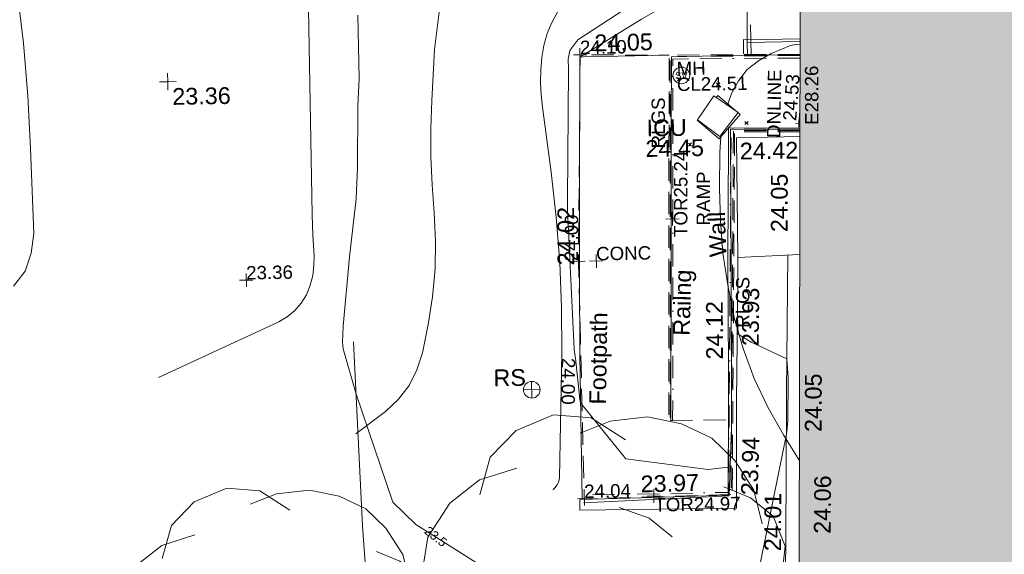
# Model space of a CAD drawing. Header units: millimetres. Extents: x -287732 to 520720, y -88450 to 287754.
# Tile 33 of 256: x -210665 to -188588, y -60302 to -48318. Entities that reach past the tile are written whole.
import ezdxf

# ---------------------------------------------------------------- set-up
doc = ezdxf.new("R2010")
doc.units = ezdxf.units.MM
for name, pattern in [('IMPORT-BORDER _5_', [1750, 500, -250, 500, -250, 0, -250]), ('IMPORT-DASHED _2_', [750, 500, -250]), ('IMPORT-UG_ELEC_STREET LIGHTING_QLB2 _2_', [2700, 1500, -300, 0, -250, 150, -300, 0, -200])]:
    doc.linetypes.add(name, pattern=pattern)
for name, color, linetype, lineweight, true_color in [('00_TOPO_BUILDING_OUTLINE', 5, 'Continuous', 9, 0x0000ff), ('00_TOPO_FURN_SIGN', 7, 'Continuous', 9, 0x666666), ('00_TOPO_LEVEL_SPOT', 7, 'Continuous', 9, 0x666666), ('00_TOPO_RAILING', 7, 'Continuous', 9, 0x3f7f4f), ('00_TOPO_SERV_STOP_VALVE', 7, 'Continuous', 9, 0x666666), ('00_TOPO_STEPS', 7, 'Continuous', 9, 0x666666), ('00_TOPO_TREE', 7, 'Continuous', 9, 0x666666), ('00_UAV_BUILDING_OUTLINE', 5, 'Continuous', 9, 0x0000ff), ('00_UAV_CONCRETE', 9, 'Continuous', 9, 0x808080), ('00_UAV_FOOTPATH', 7, 'Continuous', 9, 0xa50000), ('00_UAV_FORM_LINES', 7, 'Continuous', 9, 0x666666), ('00_UAV_FURN_SIGN', 6, 'Continuous', 9, 0xff00ff), ('00_UAV_SERV_IC', 5, 'Continuous', 9, 0x0000ff), ('00_UAV_SLOPE_BOTTOM', 30, 'Continuous', 9, 0xff7f00), ('00_UAV_WALL', 7, 'Continuous', 9, 0x7c00a5), ('00_UAV_WALL_RETAINING', 7, 'Continuous', 9, 0x7c00a5), ('01_DTM_CONTOUR_MNR', 7, 'Continuous', 9, 0xa5a552), ('01_DTM_CONTOUR_MNR_LABELS', 7, 'Continuous', 9, 0xa5a552), ('12333-PUM-2D-U-0001-C01 - Rev2_REVIT IMPORT_dwg', 7, 'Continuous', 9, 0x767676), ('A_RHA_Line', 7, 'Continuous', 9, 0x00a600), ('CONTOURS_INDEX', 4, 'Continuous', 9, 0x00ffff), ('CONTOURS_INDEX_LVL', 4, 'Continuous', 9, 0x00ffff), ('CONTOURS_MINOR', 7, 'Continuous', 9, 0x00a5a5), ('DITCH', 7, 'Continuous', 9, 0x7fbfff), ('DITCH_LVL', 7, 'Continuous', 9, 0x7fbfff), ('DITCH_TXT', 7, 'Continuous', 9, 0x7fbfff), ('EAVE_LVL', 3, 'Continuous', 9, 0x00ff00), ('FORM_LINE', 7, 'IMPORT-DASHED _2_', 9, 0x00a500), ('MANHOLES', 7, 'Continuous', 9, 0xa50000), ('MANHOLES_LVL', 7, 'Continuous', 9, 0xa50000), ('MANHOLES_TXT', 7, 'Continuous', 9, 0xa50000), ('SPOT_HEIGHTS_LVL', 7, 'Continuous', 9, 0x00a500), ('TOP_OF_RAILING_LEVEL', 7, 'Continuous', 9, 0xa500a5), ('TOP_OF_RAILING_LEVEL_TXT', 7, 'Continuous', 9, 0xa500a5)]:
    doc.layers.add(name, color=color, linetype=linetype, lineweight=lineweight, true_color=true_color)
for name, color, linetype, lineweight in [('A_RHA_Detail', 7, 'Continuous', 9), ('CHANGE_OF_SURFACE', 7, 'IMPORT-DASHED _2_', 9), ('CHANGE_OF_SURFACE_LVL', 7, 'Continuous', 9), ('GEN-TEXT', 7, 'Continuous', 9), ('RAILINGS', 7, 'IMPORT-BORDER _5_', 9), ('RAILINGS_TXT', 7, 'Continuous', 9), ('RAMP', 7, 'IMPORT-DASHED _2_', 9), ('RAMP_TXT', 7, 'Continuous', 9), ('Text', 7, 'Continuous', 9), ('TEXT_TXT', 7, 'Continuous', 9)]:
    doc.layers.add(name, color=color, linetype=linetype, lineweight=lineweight)
doc.styles.add('Arial_3', font='arial.ttf', dxfattribs={"height": 300})
doc.styles.add('Swis721 Lt BT', font='swissl.ttf', dxfattribs={"height": 400})
doc.styles.add('Swis721 Lt BT_1', font='swissl.ttf', dxfattribs={"height": 200})
doc.styles.add('Swis721 Lt BT_2', font='swissl.ttf', dxfattribs={"height": 375})

# ---------------------------------------------------------------- blocks, each defined once
blk = doc.blocks.new('12333-PUM-2D-U-0001-C01 - Rev2_REVIT IMPORT_dwg_CONIFEROUS_TREE-2077079-Site Location Plan Proposed')
at = {"layer": '00_TOPO_TREE', "color": 254, "true_color": 0xcccccc, "flags": 128}
for points in [[(533693466, 725498653), (533693688, 725499393), (533694206, 725499911), (533694946, 725500207), (533695686, 725500133), (533696351, 725499689)], [(533695464, 725499837), (533696055, 725500059), (533696795, 725500133), (533697461, 725499985), (533698053, 725499689), (533698497, 725499245), (533698867, 725498653), (533699015, 725497987)], [(533692800, 725495620), (533692430, 725496286), (533692282, 725497026), (533692430, 725497840), (533692874, 725498505), (533693466, 725498949), (533694206, 725499171)], [(533698275, 725498727), (533698793, 725498505), (533699237, 725498135), (533699458, 725497544), (533699384, 725496952), (533699089, 725496434)], [(533696203, 725498357), (533696795, 725498135), (533697239, 725497766)], [(533699015, 725497100), (533699311, 725496508), (533699384, 725495842), (533699237, 725495176), (533698867, 725494584), (533698349, 725494215), (533697757, 725493919)], [(533694946, 725495546), (533694502, 725496138), (533694428, 725496804)], [(533694280, 725493993), (533693540, 725494067), (533692948, 725494436), (533692578, 725495028), (533692504, 725495694), (533692726, 725496360)], [(533697683, 725495842), (533697387, 725495324), (533696943, 725494954)], [(533698275, 725494436), (533698053, 725493771), (533697535, 725493327), (533696869, 725493179), (533696203, 725493475)], [(533697091, 725493623), (533696647, 725493253), (533696055, 725493031), (533695464, 725492957), (533694872, 725493031), (533694280, 725493327), (533693836, 725493697), (533693540, 725494215)]]:
    blk.add_lwpolyline(points, dxfattribs=at)
at = {"layer": '00_TOPO_TREE', "color": 254, "true_color": 0xcccccc}
blk.add_circle((533695907, 725496656), 228, dxfattribs=at)
blk = doc.blocks.new('12333-PUM-2D-U-0001-C01 - Rev2_REVIT IMPORT_dwg_CONIFEROUS_TREE-2077080-Site Location Plan Proposed')
at = {"layer": '00_TOPO_TREE', "color": 254, "true_color": 0xcccccc, "flags": 128}
for points in [[(533700612, 725499955), (533700864, 725500798), (533701454, 725501388), (533702297, 725501725), (533703139, 725501640), (533703898, 725501135)], [(533702887, 725501303), (533703561, 725501556), (533704403, 725501640), (533705161, 725501472), (533705835, 725501135), (533706341, 725500629), (533706762, 725499955), (533706931, 725499197)], [(533699853, 725496501), (533699432, 725497259), (533699264, 725498102), (533699432, 725499029), (533699938, 725499787), (533700612, 725500292), (533701454, 725500545)], [(533706088, 725500040), (533706678, 725499787), (533707183, 725499366), (533707436, 725498692), (533707352, 725498018), (533707015, 725497428)], [(533703729, 725499618), (533704403, 725499366), (533704909, 725498944)], [(533706931, 725498186), (533707268, 725497512), (533707352, 725496754), (533707183, 725495996), (533706762, 725495322), (533706172, 725494900), (533705498, 725494563)], [(533702297, 725496417), (533701791, 725497091), (533701707, 725497849)], [(533701539, 725494648), (533700696, 725494732), (533700022, 725495153), (533699601, 725495827), (533699516, 725496585), (533699769, 725497344)], [(533705414, 725496754), (533705077, 725496164), (533704572, 725495743)], [(533706088, 725495153), (533705835, 725494395), (533705246, 725493889), (533704487, 725493721), (533703729, 725494058)], [(533704740, 725494226), (533704235, 725493805), (533703561, 725493552), (533702887, 725493468), (533702213, 725493552), (533701539, 725493889), (533701033, 725494311), (533700696, 725494900)]]:
    blk.add_lwpolyline(points, dxfattribs=at)
at = {"layer": '00_TOPO_TREE', "color": 254, "true_color": 0xcccccc}
blk.add_circle((533703392, 725497681), 260, dxfattribs=at)
blk = doc.blocks.new('12333-PUM-2D-U-0001-C01 - Rev2_REVIT IMPORT_dwg_MM-2077200-Site Location Plan Proposed')
at = {"layer": '00_TOPO_LEVEL_SPOT', "color": 254, "true_color": 0xcccccc, "flags": 128}
for points in [[(0, -500), (0, 0), (-500, 0)], [(500, 0), (0, 0), (0, 500)]]:
    blk.add_lwpolyline(points, dxfattribs=at)
blk = doc.blocks.new('12333-PUM-2D-U-0001-C01 - Rev2_REVIT IMPORT_dwg_MSL_RoadSign_SYM-2077242-Site Location Plan Proposed')
at = {"layer": '00_TOPO_FURN_SIGN', "color": 254, "true_color": 0xcccccc}
for p, q in [((-500, 0), (500, 0)), ((0, -500), (0, 500))]:
    blk.add_line(p, q, dxfattribs=at)
blk.add_circle((0, 0), 500, dxfattribs=at)
blk = doc.blocks.new('12333-PUM-2D-U-0001-C01 - Rev2_REVIT IMPORT_dwg_MSL_Sluice_Valve_SYM-2077246-Site Location Plan Proposed')
at = {"layer": '00_TOPO_SERV_STOP_VALVE', "color": 254, "true_color": 0xcccccc}
blk.add_circle((0, 0), 500, dxfattribs=at)
at = {"layer": '00_TOPO_SERV_STOP_VALVE', "insert": (0, 199), "char_height": 400, "width": 785.11, "attachment_point": 2, "line_spacing_factor": 1.005062, "style": 'Swis721 Lt BT'}
blk.add_mtext('SV', dxfattribs=at)
blk = doc.blocks.new('12333-PUM-2D-U-0001-C01 - Rev2_REVIT IMPORT_dwg_MGS62954_T2_Galway_ITM_3d_Rev1-2077680-Site Location Plan Proposed')
at = {"layer": '00_TOPO_RAILING', "color": 254, "true_color": 0xcccccc}
blk.add_line((533706204, 725499835), (533702938, 725499742), dxfattribs=at)
at = {"layer": '00_TOPO_RAILING', "color": 254, "true_color": 0xcccccc, "flags": 128}
for points in [[(533706864, 725510384), (533706868, 725509705), (533706777, 725509707)], [(533706777, 725509707), (533705080, 725509698), (533705046, 725508207), (533704985, 725504672), (533704928, 725501541), (533704928, 725501544)], [(533707931, 725508011), (533706374, 725508053), (533706338, 725504801), (533706279, 725501374), (533706204, 725499835)]]:
    blk.add_lwpolyline(points, dxfattribs=at)
at = {"layer": '00_TOPO_STEPS', "color": 254, "true_color": 0xcccccc}
blk.add_line((533706734, 725509706), (533707964, 725509691), dxfattribs=at)
at = {"layer": '00_TOPO_STEPS', "color": 254, "true_color": 0xcccccc, "flags": 128}
blk.add_lwpolyline([(533707970, 725509992), (533706786, 725509992), (533706786, 725509715)], dxfattribs=at)
at = {"layer": '00_UAV_CONCRETE', "color": 254, "true_color": 0xcccccc, "flags": 128}
blk.add_lwpolyline([(533707615, 725505213), (533707529, 725502121), (533707485, 725500215), (533707379, 725495655), (533707816, 725495653), (533711144, 725495637), (533712801, 725495606), (533714786, 725495570), (533717800, 725495523), (533718310, 725495516), (533722065, 725495447), (533722799, 725495429), (533725945, 725495356), (533727798, 725495331), (533729405, 725495310), (533732797, 725495239), (533733288, 725495229), (533736565, 725495165)], dxfattribs=at)
at = {"layer": '00_UAV_FOOTPATH', "color": 254, "true_color": 0xcccccc, "flags": 128}
for points in [[(533707733, 725513630), (533707736, 725511839), (533707740, 725510667), (533706794, 725510678), (533706786, 725509992)], [(533702905, 725499812), (533702908, 725503062), (533702936, 725504812), (533702962, 725506435), (533703030, 725509731), (533703109, 725509732), (533705027, 725509742)]]:
    blk.add_lwpolyline(points, dxfattribs=at)
at = {"layer": '00_UAV_FORM_LINES', "color": 254, "true_color": 0xcccccc, "flags": 128}
for points in [[(533707786, 725515392), (533707149, 725515217), (533706928, 725515035), (533706749, 725514855), (533706562, 725514507), (533706421, 725514026), (533706336, 725513599), (533706061, 725512017), (533705884, 725511695), (533705702, 725511488), (533705472, 725511244), (533705061, 725510905), (533704422, 725510554), (533703030, 725509731)], [(533697844, 725503436), (533697970, 725499305), (533698093, 725497050), (533698308, 725496141), (533698763, 725495256), (533699451, 725494463), (533699912, 725494186), (533700648, 725493978), (533702253, 725493724), (533707152, 725492809), (533713220, 725492337), (533719618, 725492061), (533726913, 725491863), (533734212, 725491895), (533741513, 725491766), (533742224, 725491811), (533743151, 725491852), (533744105, 725491896), (533746567, 725492196)]]:
    blk.add_lwpolyline(points, dxfattribs=at)
at = {"layer": '00_UAV_SERV_IC', "color": 254, "true_color": 0xcccccc}
for p, q in [((533705638, 725508277), (533706019, 725508811)), ((533706019, 725508811), (533706553, 725508430)), ((533706553, 725508430), (533706134, 725507896)), ((533705638, 725508277), (533706134, 725507896))]:
    blk.add_line(p, q, dxfattribs=at)
at = {"layer": '00_UAV_SLOPE_BOTTOM', "color": 254, "true_color": 0xcccccc, "flags": 128}
blk.add_lwpolyline([(533706701, 725509740), (533706703, 725510061), (533706787, 725510055), (533707971, 725510056)], dxfattribs=at)
at = {"layer": '00_UAV_WALL', "color": 254, "true_color": 0xcccccc, "flags": 128}
blk.add_lwpolyline([(533707928, 725507865), (533706507, 725507861), (533706492, 725505177), (533706492, 725505167), (533706479, 725504686), (533706408, 725501949), (533706365, 725499688), (533706363, 725499556), (533702851, 725499577), (533702854, 725499812), (533703976, 725499826), (533706179, 725499853), (533706225, 725501948), (533706235, 725502645), (533706269, 725505215), (533706323, 725507634), (533706332, 725508083), (533707932, 725508048)], dxfattribs=at)
at = {"layer": '00_UAV_WALL_RETAINING', "color": 254, "true_color": 0xcccccc}
blk.add_line((533707877, 725505221), (533706492, 725505177), dxfattribs=at)
at = {"layer": '01_DTM_CONTOUR_MNR', "color": 254, "true_color": 0xcccccc, "flags": 128}
for points in [[(533700650, 725498346), (533699601, 725499035), (533699170, 725499318), (533698660, 725499825), (533697880, 725502260), (533697606, 725503286), (533697593, 725503432), (533697619, 725503792), (533697787, 725505340), (533697954, 725506644), (533697997, 725507340), (533698029, 725508719), (533698072, 725509340), (533698064, 725510754)], [(533706193, 725500479), (533705746, 725500439), (533703901, 725500711), (533702910, 725501980), (533702892, 725502062), (533702812, 725502985), (533702800, 725503074), (533702786, 725503185), (533702687, 725506301), (533702697, 725506534), (533702766, 725509465), (533702765, 725509687), (533702807, 725509881), (533702989, 725510117), (533704208, 725510884)], [(533714015, 725493976), (533711844, 725494523), (533710151, 725494939), (533707355, 725495336), (533707044, 725495524), (533706577, 725496802), (533706790, 725497940), (533707510, 725501200), (533707547, 725501490), (533707569, 725502464), (533707550, 725502890), (533706753, 725503276), (533706470, 725503460), (533706460, 725503880), (533706457, 725503835)]]:
    blk.add_lwpolyline(points, dxfattribs=at)
at = {"xscale": 0.375, "yscale": 0.375, "zscale": 0.375}
for name, p in [('12333-PUM-2D-U-0001-C01 - Rev2_REVIT IMPORT_dwg_MM-2077200-Site Location Plan Proposed', (533693780, 725509340)), ('12333-PUM-2D-U-0001-C01 - Rev2_REVIT IMPORT_dwg_MSL_Sluice_Valve_SYM-2077246-Site Location Plan Proposed', (533705296, 725509280)), ('12333-PUM-2D-U-0001-C01 - Rev2_REVIT IMPORT_dwg_MSL_RoadSign_SYM-2077242-Site Location Plan Proposed', (533701819, 725502294))]:
    blk.add_blockref(name, p, dxfattribs=at)
for name in ['12333-PUM-2D-U-0001-C01 - Rev2_REVIT IMPORT_dwg_CONIFEROUS_TREE-2077080-Site Location Plan Proposed', '12333-PUM-2D-U-0001-C01 - Rev2_REVIT IMPORT_dwg_CONIFEROUS_TREE-2077079-Site Location Plan Proposed']:
    blk.add_blockref(name, (0, 0))
at = {"layer": '00_TOPO_BUILDING_OUTLINE', "color": 251, "true_color": 0x666666, "insert": (533708087, 725498955), "char_height": 375, "width": 1495.9, "attachment_point": 1, "rotation": 88.4916, "line_spacing_factor": 1.005062, "style": 'Swis721 Lt BT_2'}
blk.add_mtext('24.06', dxfattribs=at)
at = {"layer": '00_TOPO_LEVEL_SPOT', "insert": (533693875, 725509193), "char_height": 375, "width": 1495.9, "attachment_point": 1, "line_spacing_factor": 1.005062, "style": 'Swis721 Lt BT_2'}
blk.add_mtext('23.36', dxfattribs=at)
at = {"layer": '00_TOPO_RAILING', "color": 251, "true_color": 0x666666, "insert": (533705006, 725503453), "char_height": 375, "width": 1695.36, "attachment_point": 1, "rotation": 87.5187, "line_spacing_factor": 1.005062, "style": 'Swis721 Lt BT_2'}
blk.add_mtext('Railng', dxfattribs=at)
at = {"layer": '00_UAV_BUILDING_OUTLINE', "color": 251, "true_color": 0x666666, "char_height": 375, "width": 1495.9, "attachment_point": 1, "rotation": 88.8884, "line_spacing_factor": 1.005062, "style": 'Swis721 Lt BT_2'}
for insert in [(533707242, 725505733), (533707926, 725501240)]:
    blk.add_mtext('24.05', dxfattribs=dict(at, insert=insert))
at = {"layer": '00_UAV_CONCRETE', "color": 251, "true_color": 0x666666, "insert": (533706968, 725498584), "char_height": 375, "width": 1495.9, "attachment_point": 1, "rotation": 88.6711, "line_spacing_factor": 1.005062, "style": 'Swis721 Lt BT_2'}
blk.add_mtext('24.01', dxfattribs=at)
at = {"layer": '00_UAV_FOOTPATH', "color": 251, "true_color": 0x666666, "char_height": 375, "attachment_point": 1, "line_spacing_factor": 1.005062, "style": 'Swis721 Lt BT_2'}
for s, insert, width, rotation in [('24.05', (533703357, 725510228), 1495.9, 0.3039), ('24.02', (533702445, 725505070), 1495.9, 89.0828), ('Footpath', (533703102, 725501943), 2436.18, 88.127)]:
    blk.add_mtext(s, dxfattribs=dict(at, insert=insert, width=width, rotation=rotation))
at = {"layer": '00_UAV_FURN_SIGN', "color": 251, "true_color": 0x666666, "insert": (533700965, 725502761), "char_height": 375, "width": 783.57, "attachment_point": 1, "line_spacing_factor": 1.005062, "style": 'Swis721 Lt BT_2'}
blk.add_mtext('RS', dxfattribs=at)
at = {"layer": '00_UAV_SERV_IC', "color": 251, "true_color": 0x666666, "char_height": 375, "attachment_point": 1, "line_spacing_factor": 1.005062, "style": 'Swis721 Lt BT_2'}
for s, insert, width in [('ICU', (533704495, 725508300), 1021.01), ('24.45', (533704463, 725507841), 1495.9)]:
    blk.add_mtext(s, dxfattribs=dict(at, insert=insert, width=width))
at = {"layer": '00_UAV_WALL', "color": 251, "true_color": 0x666666, "insert": (533706576, 725507747), "char_height": 375, "width": 1495.9, "attachment_point": 1, "line_spacing_factor": 1.005062, "style": 'Swis721 Lt BT_2'}
blk.add_mtext('24.42', dxfattribs=at)
at = {"layer": '00_UAV_WALL', "color": 251, "true_color": 0x666666, "char_height": 375, "attachment_point": 1, "line_spacing_factor": 1.005062, "style": 'Swis721 Lt BT_2'}
for s, insert, width, rotation in [('Wall', (533705862, 725505190), 1130.24, 91.1389), ('23.93', (533706549, 725503191), 1495.9, 88.4968), ('24.12', (533705743, 725502901), 1495.9, 89.2284), ('23.94', (533706468, 725499852), 1495.9, 87.4074), ('23.97', (533704220, 725500324), 1495.9, 0.7093)]:
    blk.add_mtext(s, dxfattribs=dict(at, insert=insert, width=width, rotation=rotation))
at = {"layer": '01_DTM_CONTOUR_MNR_LABELS', "color": 251, "true_color": 0x666666, "insert": (533699673, 725499119), "char_height": 200, "width": 620.51, "attachment_point": 2, "rotation": 321.1331, "line_spacing_factor": 1.005062, "style": 'Swis721 Lt BT_1'}
blk.add_mtext('23.5', dxfattribs=at)
blk = doc.blocks.new('12333-PUM-2D-U-0001-C01 - Rev2_REVIT IMPORT_dwg_SPOT-V250-Site Location Plan Proposed')
at = {"layer": 'EAVE_LVL', "color": 81, "true_color": 0xaaffaa}
blk.add_line((-500, 0), (-375, 0), dxfattribs=at)
blk = doc.blocks.new('12333-PUM-2D-U-0001-C01 - Rev2_REVIT IMPORT_dwg_SPOT-2077775-Site Location Plan Proposed')
at = {"layer": 'SPOT_HEIGHTS_LVL', "color": 9, "true_color": 0xaae1aa}
for p, q in [((-500, 0), (500, 0)), ((0, 500), (0, -500))]:
    blk.add_line(p, q, dxfattribs=at)
blk = doc.blocks.new('12333-PUM-2D-U-0001-C01 - Rev2_REVIT IMPORT_dwg_SPOT-2077769-Site Location Plan Proposed')
at = {"layer": 'CHANGE_OF_SURFACE_LVL', "color": 253, "true_color": 0xaaaaaa}
for p, q in [((-500, 0), (500, 0)), ((0, 500), (0, -500))]:
    blk.add_line(p, q, dxfattribs=at)
blk = doc.blocks.new('12333-PUM-2D-U-0001-C01 - Rev2_REVIT IMPORT_dwg_SPOT-2077713-Site Location Plan Proposed')
at = {"layer": 'Text', "color": 253, "true_color": 0xaaaaaa}
for p, q in [((-500, 0), (500, 0)), ((0, 500), (0, -500))]:
    blk.add_line(p, q, dxfattribs=at)
blk = doc.blocks.new('12333-PUM-2D-U-0001-C01 - Rev2_REVIT IMPORT_dwg_SPOT-2077723-Site Location Plan Proposed')
at = {"layer": 'TOP_OF_RAILING_LEVEL', "color": 254, "true_color": 0xe1aae1}
for p, q in [((-500, 0), (500, 0)), ((0, 500), (0, -500))]:
    blk.add_line(p, q, dxfattribs=at)
blk = doc.blocks.new('12333-PUM-2D-U-0001-C01 - Rev2_REVIT IMPORT_dwg_SPOT-2077829-Site Location Plan Proposed')
at = {"layer": 'DITCH_LVL', "color": 254, "true_color": 0xd4e9ff}
for p, q in [((-500, 0), (500, 0)), ((0, 500), (0, -143))]:
    blk.add_line(p, q, dxfattribs=at)
blk = doc.blocks.new('12333-PUM-2D-U-0001-C01 - Rev2_REVIT IMPORT_dwg-1620468-Site Location Plan Proposed')
at = {"layer": 'CHANGE_OF_SURFACE', "color": 253, "true_color": 0xaaaaaa, "flags": 128}
blk.add_lwpolyline([(65164, -115990), (61874, -116023), (61838, -110701), (61954, -106073), (63948, -106117)], dxfattribs=at)
at = {"layer": 'CONTOURS_INDEX', "color": 131, "true_color": 0xaaffff, "flags": 128}
blk.add_lwpolyline([(61178, -115811), (61250, -115730), (61281, -115687), (61305, -115641), (61319, -115592), (61327, -115540), (61426, -112745), (61439, -111730), (61421, -110717), (61357, -109706), (61262, -108695), (61090, -107235), (61067, -106956), (61058, -106677), (61069, -106398), (61093, -106119), (61146, -105847), (61223, -105584), (61336, -105335), (61473, -105094)], dxfattribs=at)
at = {"layer": 'CONTOURS_MINOR', "color": 254, "true_color": 0xaae1e1, "flags": 128}
for points in [[(49163, -111033), (49426, -110702), (49571, -110304), (49636, -109863), (49599, -107958), (49554, -106773), (49478, -105591), (49357, -104412)], [(52378, -113141), (55092, -111940), (55286, -111828), (55459, -111695), (55602, -111529), (55724, -111342), (55811, -111131), (55874, -110918), (55903, -110697), (55910, -110471), (55900, -110241), (55892, -110011), (55888, -109781), (55886, -109551), (55881, -102837)], [(56778, -114481), (57451, -113992), (57747, -113721), (57996, -113420), (58173, -113071), (58303, -112691), (58442, -112057), (58551, -111438), (58622, -110816), (58639, -110190), (58619, -109561), (58585, -108930), (58570, -108300), (58582, -107669), (58612, -107038), (58692, -105894), (58823, -105001)], [(65239, -107258), (65333, -106999), (65496, -106716), (65696, -106469), (65948, -106277), (66235, -106121), (66672, -105950), (66787, -105928), (66889, -105932)], [(66708, -115246), (66363, -114673), (66024, -114041), (65728, -113392), (65496, -112717), (65308, -112025), (65304, -112010), (65174, -111294), (65078, -110575), (65035, -109851), (65027, -109123), (65048, -108310), (65076, -107973), (65084, -107919)]]:
    blk.add_lwpolyline(points, dxfattribs=at)
at = {"layer": 'DITCH', "color": 254, "true_color": 0xd4e9ff}
blk.add_line((66833, -107703), (66860, -107416), dxfattribs=at)
at = {"layer": 'FORM_LINE', "color": 9, "true_color": 0xaae1aa}
blk.add_line((63828, -114310), (65152, -114310), dxfattribs=at)
at = {"layer": 'GEN-TEXT', "color": 253, "true_color": 0xaaaaaa}
for p, q in [((64126, -106691), (64197, -106621)), ((64197, -106691), (64126, -106621)), ((65001, -106825), (65072, -106754)), ((65072, -106825), (65001, -106754)), ((65623, -107702), (65694, -107631)), ((65694, -107702), (65623, -107631)), ((64348, -108163), (64419, -108092)), ((64419, -108163), (64348, -108092))]:
    blk.add_line(p, q, dxfattribs=at)
at = {"layer": 'MANHOLES', "color": 9, "true_color": 0xe1aaaa}
blk.add_line((65516, -107470), (65469, -107429), dxfattribs=at)
at = {"layer": 'MANHOLES', "color": 9, "true_color": 0xe1aaaa, "flags": 128}
for points in [[(65424, -107390), (65027, -107042), (64993, -107082)], [(64551, -107586), (65040, -108014), (65516, -107470)]]:
    blk.add_lwpolyline(points, dxfattribs=at)
at = {"layer": 'RAILINGS', "color": 253, "true_color": 0xaaaaaa, "flags": 128}
for points in [[(66883, -106232), (64033, -106204), (63989, -108655), (63886, -114311)], [(66852, -107801), (65310, -107780), (65112, -115937), (61918, -115943)]]:
    blk.add_lwpolyline(points, dxfattribs=at)
at = {"layer": 'RAMP', "color": 253, "true_color": 0xaaaaaa, "flags": 128}
for points in [[(66884, -106145), (63948, -106117), (63800, -114310), (63828, -114310)], [(66884, -106174), (63976, -106146), (63931, -108654), (63828, -114310)], [(66851, -107853), (65361, -107833), (65164, -115990), (65192, -115991)], [(66851, -107882), (65389, -107862), (65192, -115991)]]:
    blk.add_lwpolyline(points, dxfattribs=at)
blk.add_blockref('12333-PUM-2D-U-0001-C01 - Rev2_REVIT IMPORT_dwg_MGS62954_T2_Galway_ITM_3d_Rev1-2077680-Site Location Plan Proposed', (-533641080, -725615854))
at = {"xscale": 0.3, "yscale": 0.3, "zscale": 0.3}
for name, p in [('12333-PUM-2D-U-0001-C01 - Rev2_REVIT IMPORT_dwg_SPOT-2077769-Site Location Plan Proposed', (61954, -106073)), ('12333-PUM-2D-U-0001-C01 - Rev2_REVIT IMPORT_dwg_SPOT-V250-Site Location Plan Proposed', (66968, -107646)), ('12333-PUM-2D-U-0001-C01 - Rev2_REVIT IMPORT_dwg_SPOT-2077723-Site Location Plan Proposed', (63959, -109788)), ('12333-PUM-2D-U-0001-C01 - Rev2_REVIT IMPORT_dwg_SPOT-2077769-Site Location Plan Proposed', (61838, -110701)), ('12333-PUM-2D-U-0001-C01 - Rev2_REVIT IMPORT_dwg_SPOT-2077713-Site Location Plan Proposed', (62235, -110703)), ('12333-PUM-2D-U-0001-C01 - Rev2_REVIT IMPORT_dwg_SPOT-2077775-Site Location Plan Proposed', (54382, -110994)), ('12333-PUM-2D-U-0001-C01 - Rev2_REVIT IMPORT_dwg_SPOT-2077769-Site Location Plan Proposed', (61874, -116023)), ('12333-PUM-2D-U-0001-C01 - Rev2_REVIT IMPORT_dwg_SPOT-2077723-Site Location Plan Proposed', (63435, -115990))]:
    blk.add_blockref(name, p, dxfattribs=at)
at = {"xscale": 0.15, "yscale": 0.15, "zscale": 0.15, "rotation": 84.63024900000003}
blk.add_blockref('12333-PUM-2D-U-0001-C01 - Rev2_REVIT IMPORT_dwg_SPOT-2077829-Site Location Plan Proposed', (66833, -107703), dxfattribs=at)
at = {"layer": 'CHANGE_OF_SURFACE_LVL', "char_height": 300, "width": 1256.11, "attachment_point": 1, "line_spacing_factor": 0.941778, "style": 'Arial_3'}
for s, insert in [('24.10', (61954, -105758)), ('24.04', (61874, -115708))]:
    blk.add_mtext(s, dxfattribs=dict(at, insert=insert))
at = {"layer": 'CHANGE_OF_SURFACE_LVL', "insert": (61523, -110693), "char_height": 300, "width": 1256.11, "attachment_point": 1, "rotation": 88.5589, "line_spacing_factor": 0.941778, "style": 'Arial_3'}
blk.add_mtext('24.00', dxfattribs=at)
at = {"layer": 'CONTOURS_INDEX_LVL', "insert": (61724, -112866), "char_height": 300, "width": 1256.11, "attachment_point": 1, "rotation": 268.6012, "line_spacing_factor": 0.941778, "style": 'Arial_3'}
blk.add_mtext('24.00', dxfattribs=at)
at = {"layer": 'DITCH_LVL', "insert": (66474, -107619), "char_height": 300, "width": 1256.11, "attachment_point": 1, "rotation": 84.6303, "line_spacing_factor": 0.941778, "style": 'Arial_3'}
blk.add_mtext('24.53', dxfattribs=at)
at = {"layer": 'DITCH_TXT', "insert": (66109, -108008), "char_height": 300, "width": 1832.75, "attachment_point": 1, "rotation": 88.1215, "line_spacing_factor": 0.941778, "style": 'Arial_3'}
blk.add_mtext('DNLINE', dxfattribs=at)
at = {"layer": 'EAVE_LVL', "insert": (66970, -107732), "char_height": 300, "width": 1590.34, "attachment_point": 1, "rotation": 89.1625, "line_spacing_factor": 0.941778, "style": 'Arial_3'}
blk.add_mtext('E28.26', dxfattribs=at)
at = {"layer": 'MANHOLES_LVL', "insert": (64112, -106624), "char_height": 300, "width": 1895.19, "attachment_point": 1, "line_spacing_factor": 0.941778, "style": 'Arial_3'}
blk.add_mtext('CL24.51', dxfattribs=at)
at = {"layer": 'MANHOLES_TXT', "insert": (64113, -106269), "char_height": 300, "width": 774.97, "attachment_point": 1, "line_spacing_factor": 0.941778, "style": 'Arial_3'}
blk.add_mtext('MH', dxfattribs=at)
at = {"layer": 'RAILINGS_TXT', "char_height": 300, "width": 1362.62, "attachment_point": 1, "line_spacing_factor": 0.941778, "style": 'Arial_3'}
for insert, rotation in [((63519, -108199), 88.9619), ((65336, -112251), 88.6145)]:
    blk.add_mtext('RLGS', dxfattribs=dict(at, insert=insert, rotation=rotation))
at = {"layer": 'RAMP_TXT', "insert": (64500, -109944), "char_height": 300, "width": 1443.43, "attachment_point": 1, "rotation": 88.9619, "line_spacing_factor": 0.941778, "style": 'Arial_3'}
blk.add_mtext('RAMP', dxfattribs=at)
at = {"layer": 'SPOT_HEIGHTS_LVL', "insert": (54382, -110679), "char_height": 300, "width": 1256.11, "attachment_point": 1, "line_spacing_factor": 0.941778, "style": 'Arial_3'}
blk.add_mtext('23.36', dxfattribs=at)
at = {"layer": 'TEXT_TXT', "insert": (62235, -110388), "char_height": 300, "width": 1469.14, "attachment_point": 1, "line_spacing_factor": 0.941778, "style": 'Arial_3'}
blk.add_mtext('CONC', dxfattribs=at)
at = {"layer": 'TOP_OF_RAILING_LEVEL_TXT', "insert": (63987, -110192), "char_height": 300, "width": 2310.22, "attachment_point": 1, "rotation": 88.9619, "line_spacing_factor": 0.941778, "style": 'Arial_3'}
blk.add_mtext('TOR25.24', dxfattribs=at)
at = {"layer": 'TOP_OF_RAILING_LEVEL_TXT', "insert": (63443, -116040), "char_height": 300, "width": 2310.22, "attachment_point": 1, "line_spacing_factor": 0.941778, "style": 'Arial_3'}
blk.add_mtext('TOR24.97', dxfattribs=at)

msp = doc.modelspace()

# ---------------------------------------------------------------- hatches: boundary and pattern name
at = {"layer": 'A_RHA_Detail', "true_color": 0xc0c0c0}
h = msp.add_hatch(color=9, dxfattribs=at)
h.paths.add_polyline_path([(-80881, -68503), (-80401, -68483), (-80401, -62985), (-24475, -63009), (-24456, -50840), (-36623, -50832), (-36623, -44229), (-50959, -44218), (-50959, -42574), (-54564, -42571), (-54566, -45054), (-92409, -45027), (-92412, -49202), (-100062, -49202), (-100052, -64853), (-86121, -64853), (-86092, -62958), (-84861, -62958), (-84855, -68240), (-80871, -68240)])
h.paths.add_polyline_path([(-137239, -68462), (-132720, -68433), (-132847, -62850), (-130455, -62917), (-130498, -61356), (-117581, -61423), (-117492, -49184), (-125137, -49178), (-125134, -45033), (-163007, -45006), (-163007, -44090), (-163124, -44090), (-163123, -42384), (-166564, -42384), (-166565, -44044), (-193158, -44025), (-193195, -62864), (-137270, -62917), (-137254, -65680)])
h.paths.add_polyline_path([(120311, -32334), (120312, -31611), (133451, -31638), (133469, -19718), (121296, -19692), (121320, -8191), (112277, -8172), (112263, -14811), (78286, -14740), (78293, -8167), (75242, -8161), (69356, -8153), (69354, -9157), (68373, -9155), (68373, -13706), (69334, -13708), (69325, -16250), (66623, -16250), (66620, -17995), (65989, -17995), (65985, -19731), (57152, -19712), (57127, -31560), (70278, -31587), (70278, -32272), (78264, -32285), (78267, -31020), (112336, -31091), (112336, -32318), (119781, -32333)])
h.paths.add_polyline_path([(7504, -1791), (15482, -674), (15484, 148), (56188, 206), (56156, 14338), (18017, 14236), (17968, 34313), (21727, 34324), (21709, 40608), (18010, 40608), (17996, 45484), (9770, 45421), (3966, 45447), (3985, 14177), (1023, 14177), (-277, 14191), (-232, 5968), (-226, 194), (553, 183), (7478, 143), (7489, -674)])
h.paths.add_polyline_path([(77756, 53), (77730, 1700), (94464, 1660), (94606, 17991), (88810, 18015), (88800, 14437), (69414, 14458), (69377, 100), (75242, 67)])
h.paths.add_polyline_path([(61252, 46454), (105775, 46473), (105768, 61853), (92285, 61853), (92309, 65784), (96107, 65768), (96060, 75209), (101085, 75072), (104988, 74765), (108404, 74364), (112009, 73787), (115645, 73050), (116891, 72762), (120209, 71893), (120865, 71704), (124136, 70670), (127436, 69481), (127820, 69395), (128274, 69332), (128732, 69307), (129190, 69320), (129645, 69372), (130095, 69461), (130535, 69588), (130963, 69751), (131376, 69950), (131771, 70182), (132163, 70461), (132496, 70742), (132821, 71065), (133117, 71414), (133384, 71787), (133617, 72179), (133817, 72591), (133983, 73018), (134112, 73458), (134204, 73907), (134258, 74362), (134273, 74820), (134251, 75277), (134190, 75731), (134091, 76179), (133955, 76617), (133783, 77041), (133576, 77450), (133336, 77840), (133064, 78209), (132762, 78554), (132432, 78872), (132077, 79161), (131698, 79420), (131300, 79646), (131094, 79746), (132146, 83110), (122788, 86283), (121604, 82800), (117096, 83871), (116842, 83526), (116121, 91222), (110238, 91274), (110194, 90435), (104988, 90486), (104973, 94310), (103746, 94310), (103840, 122852), (96365, 122932), (96350, 123952), (104556, 123902), (104607, 120249), (125503, 120134), (125662, 137657), (114480, 137699), (114382, 129150), (104644, 129188), (104578, 126217), (101184, 126159), (101265, 135959), (89967, 135989), (89928, 125824), (93631, 125841), (93581, 122932), (88697, 122905), (88679, 95739), (86378, 95739), (86378, 96178), (83280, 96201), (83274, 95736), (70170, 95733), (70166, 96272), (66675, 96257), (66655, 95756), (65785, 95756), (65888, 117471), (53473, 117488), (53434, 98570), (40649, 98570), (40610, 94406), (38854, 94410), (38849, 89464), (40612, 89518), (40665, 86258), (38372, 86306), (38370, 76901), (50938, 76944), (50923, 74599), (56485, 74589), (56485, 75195), (92465, 75233), (92646, 71767), (89811, 69363), (85313, 69361), (85313, 66907), (75210, 66903), (75210, 63816), (70819, 63816), (70819, 64253), (69457, 64253), (69456, 66902), (61303, 66899), (61305, 63970), (70500, 63970), (70500, 61853), (61246, 61849), (61252, 46656)])
h.paths.add_polyline_path([(-17153, 48569), (-17153, 60770), (-29363, 60775), (-29363, 67399), (-43507, 67405), (-43489, 69093), (-45766, 69109), (-45794, 67405), (-47272, 67404), (-47272, 66455), (-86005, 66469), (-86007, 60522), (-92663, 60522), (-92665, 50184), (-79752, 50180), (-79752, 48591), (-17158, 48569)])
h.paths.add_polyline_path([(-201056, 48629), (-138378, 48635), (-138378, 50133), (-125468, 50134), (-125469, 60566), (-132187, 60566), (-132187, 66533), (-170643, 66806), (-170643, 67739), (-200340, 67489), (-200349, 60828), (-201058, 60828), (-201057, 51102)])
h.paths.add_polyline_path([(-240052, 54769), (-239444, 54811), (-239187, 54842), (-238765, 54941), (-238382, 55122), (-237990, 55355), (-237269, 55936), (-237032, 56226), (-236793, 56569), (-236555, 57004), (-236433, 57267), (-236300, 57753), (-236251, 58017), (-236236, 58516), (-236233, 58988), (-236214, 59823), (-236364, 59821), (-236634, 60698), (-236392, 61432), (-236225, 61435), (-236202, 62638), (-232564, 62639), (-232564, 63049), (-232732, 63049), (-232860, 63458), (-232732, 63914), (-232561, 63914), (-232515, 70598), (-240629, 70599), (-240630, 72351), (-246413, 72347), (-246413, 70616), (-254450, 70619), (-254455, 70754), (-254470, 73192), (-263883, 73268), (-263902, 68261), (-263715, 68260), (-263553, 67820), (-263719, 67392), (-263914, 67392), (-263957, 58634), (-260181, 58611), (-260192, 56354), (-257185, 56339), (-257213, 57093), (-257339, 57093), (-257471, 57532), (-257339, 58062), (-257203, 58064), (-257174, 58599), (-256478, 58575), (-256478, 58789), (-256013, 58912), (-255397, 58781), (-255397, 58596), (-243810, 58586), (-243805, 58352), (-243741, 57885), (-243619, 57422), (-243424, 56944), (-243247, 56608), (-243003, 56250), (-242732, 55933), (-242372, 55603), (-242141, 55425), (-241805, 55217), (-241529, 55077), (-241101, 54917), (-240836, 54841), (-240453, 54789), (-240219, 54777)])
h.paths.add_polyline_path([(40277, 59895), (40329, 69197), (36589, 69218), (36619, 74674), (32264, 74687), (32233, 69156), (11917, 69270), (11967, 78219), (29088, 78123), (29143, 88141), (15719, 88216), (15733, 90590), (4594, 90652), (4525, 78265), (10097, 78234), (10077, 74773), (4548, 74804), (4466, 60107), (19126, 60025), (19140, 62528), (31739, 62457), (31725, 59943), (38370, 59906)])
h.paths.add_polyline_path([(-246083, 72334), (-246083, 72334), (-246208, 72334)])
h.paths.add_polyline_path([(-114575, 112178), (-114575, 112178), (-114707, 115802)])
h.paths.add_polyline_path([(-154700, 101760), (-114382, 101776), (-114382, 106927), (-113756, 106927), (-113758, 111847), (-114432, 111847), (-114432, 112178), (-114575, 112178), (-114579, 121707), (-123057, 121707), (-123069, 156453), (-119381, 156454), (-119381, 160166), (-115501, 160167), (-115503, 166207), (-132412, 166600), (-132412, 166666), (-135275, 166665), (-135275, 166628), (-135911, 166628), (-135911, 166352), (-152521, 166346), (-152518, 159143), (-150699, 159118), (-150759, 122561), (-151059, 122561), (-151061, 121302), (-154138, 121373), (-154138, 121865), (-154704, 121867), (-154689, 119352), (-154746, 119352), (-154746, 118722), (-160794, 118749), (-160794, 119411), (-163852, 119422), (-163855, 118762), (-167569, 118779), (-166635, 124395), (-166930, 124500), (-167569, 124708), (-168028, 124841), (-168631, 124991), (-169238, 125117), (-169850, 125220), (-170466, 125298), (-171089, 125352), (-171704, 125381), (-172325, 125386), (-172782, 125375), (-173402, 125337), (-174110, 125263), (-174634, 125190), (-175245, 125081), (-176047, 124896), (-176665, 124725), (-177045, 124609), (-177632, 124405), (-176665, 118819), (-177559, 118822), (-177662, 125263), (-176365, 126543), (-159462, 126320), (-157058, 128609), (-157061, 136153), (-158639, 137740), (-159352, 137740), (-161634, 140201), (-168728, 140257), (-171035, 137943), (-174184, 137943), (-176460, 140292), (-177342, 140292), (-177342, 140358), (-183429, 140356), (-185922, 137917), (-185922, 131757), (-186907, 131757), (-187725, 130810), (-187724, 127376), (-186481, 126305), (-186479, 122327), (-185176, 121059), (-180304, 121059), (-180304, 118802), (-193555, 118802), (-193555, 133118), (-192594, 133118), (-192594, 134201), (-192225, 134201), (-192226, 136615), (-192595, 136615), (-192595, 137734), (-193589, 137734), (-193589, 147475), (-193163, 147493), (-192766, 147531), (-192360, 147590), (-192200, 147617), (-191883, 147683), (-191569, 147762), (-191258, 147853), (-190829, 148002), (-190648, 148071), (-190350, 148198), (-190057, 148336), (-189770, 148486), (-189405, 148698), (-189133, 148873), (-188868, 149059), (-188610, 149255), (-188355, 149465), (-188080, 149714), (-187885, 149902), (-187546, 150266), (-187446, 150378), (-187241, 150629), (-187046, 150888), (-186862, 151154), (-186546, 151670), (-186524, 151707), (-163675, 151670), (-163688, 148134), (-157304, 148136), (-157304, 155760), (-157557, 155765), (-157556, 166678), (-187009, 166700), (-187013, 162054), (-188707, 162045), (-188706, 155022), (-188738, 154651), (-188799, 154283), (-188857, 154035), (-188966, 153679), (-189103, 153333), (-189266, 152998), (-189455, 152677), (-189645, 152421), (-189917, 152104), (-190213, 151809), (-190531, 151539), (-190869, 151294), (-191225, 151076), (-191598, 150887), (-192093, 150683), (-192519, 150562), (-192904, 150482), (-193187, 150441), (-193594, 150407), (-193595, 151460), (-205369, 151455), (-205354, 113350), (-207187, 113349), (-207184, 105991), (-205313, 105991), (-205311, 101770), (-175489, 101781), (-175489, 110890), (-154703, 110898), (-154700, 102692)])
h.paths.add_polyline_path([(193736, 113048), (208865, 114991), (208976, 114127), (216448, 115086), (216039, 118272), (232649, 120405), (233426, 114352), (240632, 115278), (239855, 121330), (256407, 123456), (257092, 118089), (264572, 119041), (261878, 138525), (259179, 138222), (259197, 137439), (254686, 136897), (255413, 131315), (240853, 129522), (239771, 137919), (240650, 138010), (240062, 142777), (239166, 142685), (237631, 151018), (266173, 154561), (271297, 142612), (276532, 144861), (274942, 148528), (302075, 160135), (300216, 164320), (301528, 164907), (300405, 167478), (299017, 166946), (295627, 174519), (294333, 177537), (287289, 174519), (289428, 169661), (272957, 162557), (271943, 164897), (267016, 162764), (268502, 159357), (265200, 157946), (226856, 153147), (227510, 148852), (228281, 141179), (227302, 141050), (227895, 136433), (228749, 136524), (229602, 128024), (217691, 126494), (217642, 126874), (215139, 126553), (215195, 126113), (215016, 126090), (214841, 127450), (192259, 124549), (193486, 114991)])
h.paths.add_polyline_path([(-78076, 117606), (-78076, 117610), (-78070, 129486), (-74723, 129478), (-74723, 125436), (-48016, 125380), (-47997, 135873), (-61198, 135902), (-74715, 135924), (-74724, 131865), (-78070, 131873), (-78063, 149550), (-58292, 149542), (-58292, 148946), (-37708, 148938), (-37703, 159740), (-44148, 159743), (-44148, 162961), (-49830, 162961), (-49831, 160632), (-78494, 160644), (-78494, 161615), (-78739, 161615), (-78692, 168188), (-90845, 168127), (-90963, 152687), (-89065, 152686), (-89080, 117610), (-78375, 117606)])
h.paths.add_polyline_path([(69255, 129236), (69260, 136168), (86068, 136131), (86009, 164703), (58790, 164724), (58790, 170119), (54460, 170122), (54457, 166153), (47042, 166159), (47041, 164669), (39173, 164675), (39173, 164079), (17015, 164095), (17002, 147267), (12660, 147267), (12654, 139138), (17031, 139135), (17025, 129935), (39191, 129919), (39191, 129258), (69014, 129236)])
h.paths.add_polyline_path([(39266, 139468), (33051, 139484), (33088, 153428), (39278, 153412), (39278, 152830), (43058, 152820), (43025, 140093), (39267, 140093)])
h.paths.add_polyline_path([(1980, 189123), (18699, 189180), (18678, 195254), (24349, 195273), (24335, 199551), (28830, 199566), (28798, 208816), (24335, 208806), (24334, 209113), (16812, 209088), (16807, 208844), (6772, 208809), (6797, 201489), (-8471, 201437), (-8471, 200429), (-11856, 200418), (-11824, 190892), (-7615, 190907), (-7615, 190171), (-4609, 190169), (-4608, 190917), (1973, 190939), (1977, 189837)])
h.paths.add_polyline_path([(-20506, 190640), (-20122, 206347), (-41550, 207015), (-41462, 210450), (-31391, 210152), (-31079, 223863), (-44305, 224231), (-44491, 211866), (-47510, 211943), (-47723, 203659), (-47076, 203635), (-47175, 199532), (-46801, 199520), (-46874, 195479), (-44600, 195425), (-44686, 192243), (-38074, 192136), (-38104, 191127), (-21538, 190669)])
h.paths.add_polyline_path([(16801, 195962), (9657, 196015), (9644, 199514), (11632, 199486), (11632, 203322), (16807, 203391), (16801, 195984)])
h.paths.add_polyline_path([(122085, 200536), (122088, 206386), (125211, 206386), (125211, 206646), (126203, 206646), (126203, 207041), (130401, 206979), (130444, 209883), (126203, 209946), (126203, 214624), (127365, 214624), (127365, 225380), (126160, 225380), (126207, 241475), (119483, 241496), (119479, 246182), (109944, 246175), (109953, 233033), (115001, 233033), (115000, 208653), (112026, 208653), (112024, 200539), (122025, 200536)])
h.paths.add_polyline_path([(30087, 200987), (38031, 201029), (38031, 202923), (38110, 202923), (38067, 208828), (38013, 208828), (38012, 209013), (30045, 208970), (30077, 202923)])
h.paths.add_polyline_path([(195986, 205662), (202897, 206052), (202677, 209946), (195766, 209555)])
h.paths.add_polyline_path([(-91652, 206393), (-79454, 206433), (-79629, 238246), (-68904, 238215), (-68919, 246313), (-68919, 246314), (-68757, 246313), (-68755, 246639), (-79620, 246651), (-79607, 247344), (-82155, 247318), (-82155, 247488), (-91641, 247473), (-91639, 246846), (-131470, 246641), (-131470, 250160), (-142857, 250177), (-142864, 246220), (-165119, 246272), (-165040, 253908), (-178677, 253930), (-178700, 238177), (-138599, 238209), (-138548, 206628), (-126647, 206572), (-126667, 234826), (-124963, 234826), (-124969, 234688), (-91596, 234664), (-91651, 207156)])
h.paths.add_polyline_path([(142124, 209114), (152768, 209127), (152745, 227013), (142101, 226999), (142122, 210583)])
h.paths.add_polyline_path([(168999, 209275), (169027, 226860), (161687, 226877), (161648, 209291), (168847, 209275)])
h.paths.add_polyline_path([(49761, 218477), (49794, 223316), (41274, 223363), (41274, 223291), (32187, 223352), (32202, 225553), (20082, 225635), (20035, 218708), (31566, 218630), (31566, 218599), (49750, 218477)])
h.paths.add_polyline_path([(162362, 234154), (162367, 241590), (135261, 241631), (135249, 234198), (160249, 234157)])
h.paths.add_polyline_path([(176459, 246710), (176516, 252173), (168884, 252253), (168935, 257069), (164355, 257117), (164296, 251512), (164417, 251511), (164368, 246837), (171460, 246762)])

# ---------------------------------------------------------------- linework, layer by layer
at = {"layer": 'A_RHA_Line', "color": 7}
msp.add_line((-193158, -44025), (-193195, -62864), dxfattribs=at)

# ---------------------------------------------------------------- block references
at = {"layer": '12333-PUM-2D-U-0001-C01 - Rev2_REVIT IMPORT_dwg', "color": 254, "linetype": 'IMPORT-UG_ELEC_STREET LIGHTING_QLB2 _2_', "true_color": 0xffd4d4, "rotation": 0.9999999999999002}
msp.add_blockref('12333-PUM-2D-U-0001-C01 - Rev2_REVIT IMPORT_dwg-1620468-Site Location Plan Proposed', (-261895, 55870), dxfattribs=at)

doc.saveas('drawing.dxf')
